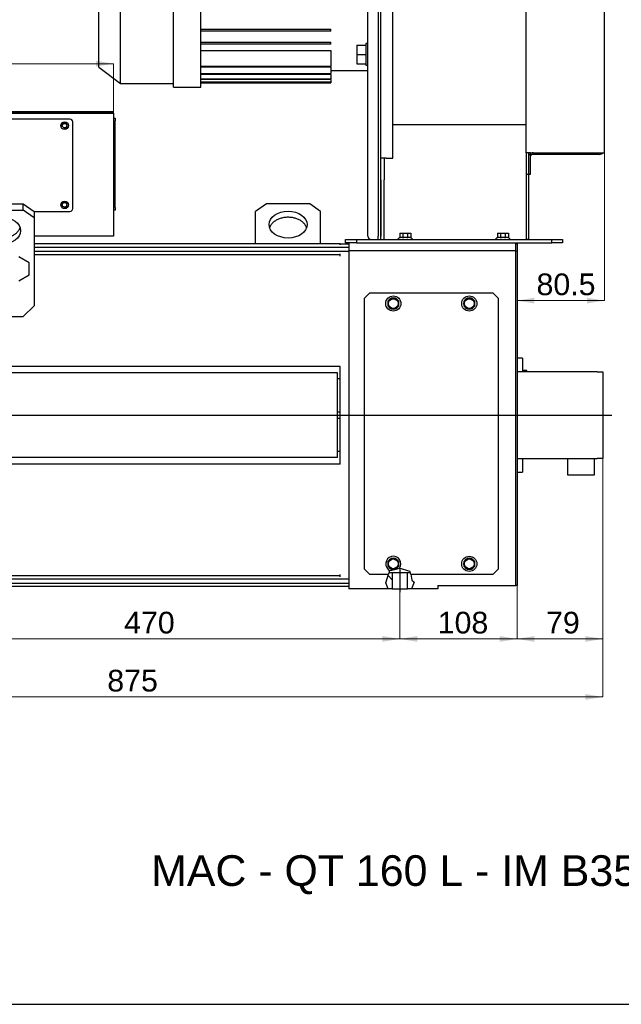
# Model space of a CAD drawing. Header units: millimetres. Extents: x 0 to 586, y 10 to 420.
# Tile 2 of 4: x 139 to 277, y 10 to 237. Entities that reach past the tile are written whole.
import ezdxf
from ezdxf.enums import TextEntityAlignment as Align
from ezdxf.lldxf.tags import DXFTag

# ---------------------------------------------------------------- set-up
doc = ezdxf.new("R2010")
doc.units = ezdxf.units.MM
for name, color, linetype in [('36716011-5', 7, 'Continuous'), ('370090_1.5KW', 7, 'Continuous'), ('381800-1', 7, 'Continuous'), ('381800-2', 7, 'Continuous'), ('381800-3', 7, 'Continuous'), ('381800-4', 7, 'Continuous'), ('381800-5', 7, 'Continuous'), ('381800-6', 7, 'Continuous'), ('397161', 7, 'Continuous'), ('39720003', 7, 'Continuous'), ('40913002', 7, 'Continuous'), ('484010_DIN_934_M', 7, 'Continuous'), ('492010_DIN125_M1', 7, 'Continuous'), ('50716002', 7, 'Continuous'), ('54347605', 7, 'Continuous'), ('5435T16200', 7, 'Continuous'), ('6C_AMB_ARO_M6X10', 7, 'Continuous'), ('BRIDA_ADAPTACIÓ_', 7, 'Continuous'), ('C-B', 7, 'Continuous'), ('Default', 7, 'Continuous'), ('DIN_933_M12X25', 7, 'Continuous'), ('DV1_Predeterminado', 7, 'Continuous'), ('DV4_Predeterminado', 7, 'Continuous'), ('ENCODER_ROD4X6', 7, 'Continuous')]:
    doc.layers.add(name, color=color, linetype=linetype)
doc.styles.add('SEACAD_arial_ttf', font='arial.ttf')
doc.styles.add('SEACAD_arial_ttfI', font='arial.ttf')
doc.styles.add('SEACAD_semeca1_ttfI', font='semeca1.ttf')
tags = doc.linetypes.add('CENTER2', pattern=[28.575, 19.05, -3.175, 3.175, -3.175]).pattern_tags.tags
tags[10:11] = [DXFTag(74, 4), DXFTag(75, 0), DXFTag(340, '0'), DXFTag(46, 0.0), DXFTag(50, 0.0), DXFTag(44, 0.0), DXFTag(45, 0.0)]
tags[8:9] = [DXFTag(74, 4), DXFTag(75, 0), DXFTag(340, '0'), DXFTag(46, 0.0), DXFTag(50, 0.0), DXFTag(44, 0.0), DXFTag(45, 0.0)]
tags[6:7] = [DXFTag(74, 4), DXFTag(75, 0), DXFTag(340, '0'), DXFTag(46, 0.0), DXFTag(50, 0.0), DXFTag(44, 0.0), DXFTag(45, 0.0)]
tags[4:5] = [DXFTag(74, 4), DXFTag(75, 0), DXFTag(340, '0'), DXFTag(46, 0.0), DXFTag(50, 0.0), DXFTag(44, 0.0), DXFTag(45, 0.0)]
doc.dimstyles.new('VASCAT_A2', dxfattribs={"dimtxt": 5, "dimasz": 4, "dimexe": 0, "dimexo": 0, "dimgap": 2.5, "dimtad": 1, "dimdec": 3, "dimlfac": 4, "dimdsep": 46, "dimtxsty": 'SEACAD_arial_ttf', "dimblk1": '_SE_FILLED', "dimblk2": '_SE_FILLED', "dimsah": 1, "dimcen": 2.5, "dimclrd": 136, "dimclre": 136, "dimclrt": 136, "dimadec": 3, "dimazin": 0, "dimtfac": 1, "dimtdec": 3, "dimtmove": 0, "dimatfit": 3, "dimfxl": 0, "dimtolj": 1, "dimarcsym": 0})

# ---------------------------------------------------------------- blocks, each defined once
blk = doc.blocks.new('SE')
at = {"layer": '5435T16200', "linetype": 'Continuous'}
h = blk.add_hatch(dxfattribs=at)
h.set_pattern_fill('LINE', scale=2, angle=135, style=0, pattern_type=2)
h.paths.add_polyline_path([(224.48, 105.7), (224.48, 109.45), (223.69, 109.45), (223.57, 109.08), (222.98, 107.08), (223.49, 105.7)])
h = blk.add_hatch(dxfattribs=at)
h.set_pattern_fill('LINE', scale=2, angle=135, style=0, pattern_type=2)
h.paths.add_polyline_path([(228.91, 105.7), (229.52, 107.23), (228.98, 107.69), (228.73, 109.08), (228.66, 109.45), (227.94, 109.45), (227.94, 105.7)])
at = {"layer": '36716011-5', "color": 7, "linetype": 'Continuous'}
for p, q in [((86.21, 215.7), (159.21, 215.7)), ((159.21, 215.7), (160.21, 215.7)), ((160.21, 215.33), (160.21, 215.7)), ((86.21, 215.33), (159.21, 215.33)), ((159.21, 215.33), (160.21, 215.33))]:
    blk.add_line(p, q, dxfattribs=at)
at = {"layer": '370090_1.5KW', "color": 7, "linetype": 'Continuous'}
for p, q in [((174.09, 221.33), (174.09, 265.58)), ((180.34, 221.33), (180.34, 265.58)), ((161.84, 222.2), (161.84, 264.7)), ((156.84, 225.95), (156.84, 260.95)), ((180.34, 234.7), (210.34, 234.7)), ((210.34, 234.2), (180.34, 234.2)), ((210.34, 234.2), (210.34, 234.7)), ((180.34, 231.7), (210.34, 231.7)), ((210.34, 231.2), (210.34, 231.7)), ((210.34, 231.2), (180.34, 231.2)), ((180.34, 229.81), (210.34, 229.81)), ((210.34, 229.81), (210.34, 226.15)), ((156.84, 225.95), (161.84, 222.2)), ((180.34, 226.15), (210.34, 226.15)), ((210.34, 225.9), (180.34, 225.9)), ((210.34, 225.9), (210.34, 226.15)), ((210.34, 225.9), (210.34, 224.46)), ((210.34, 225.2), (218.84, 225.2)), ((180.34, 224.46), (210.34, 224.46)), ((210.34, 224.22), (180.34, 224.22)), ((180.34, 223.27), (210.34, 223.27)), ((210.34, 223.12), (180.34, 223.12)), ((180.34, 222.58), (210.34, 222.58)), ((210.34, 222.51), (180.34, 222.51)), ((210.34, 224.22), (210.34, 224.46)), ((210.34, 224.22), (210.34, 223.27)), ((210.34, 223.12), (210.34, 223.27)), ((210.34, 223.12), (210.34, 222.58)), ((210.34, 222.51), (210.34, 222.58)), ((210.34, 222.51), (210.34, 222.33)), ((161.84, 222.2), (174.09, 222.2)), ((174.09, 221.33), (180.34, 221.33)), ((180.34, 222.33), (210.34, 222.33)), ((180.34, 222.33), (210.34, 222.33)), ((210.34, 222.33), (210.34, 222.33))]:
    blk.add_line(p, q, dxfattribs=at)
at = {"layer": '381800-1', "color": 7, "linetype": 'Continuous'}
for p, q in [((255.34, 206.2), (255.34, 281.2)), ((273.34, 206.2), (273.34, 278.7)), ((255.34, 206.2), (255.34, 201.2)), ((256.34, 206.2), (255.34, 206.2)), ((255.84, 206.2), (255.84, 201.2)), ((256.34, 206.2), (273.34, 206.2)), ((255.34, 201.2), (255.34, 186.2)), ((255.84, 201.2), (255.34, 201.2)), ((255.84, 201.2), (255.84, 186.2)), ((255.84, 186.2), (255.34, 186.2))]:
    blk.add_line(p, q, dxfattribs=at)
at = {"layer": '381800-2', "color": 7, "linetype": 'Continuous'}
for p, q in [((221.84, 204.95), (221.84, 282.95)), ((224.59, 204.95), (224.59, 282.95)), ((223.09, 204.95), (221.84, 204.95)), ((221.84, 199.95), (221.84, 204.95)), ((222.59, 204.95), (222.59, 199.95)), ((223.09, 204.95), (224.59, 204.95)), ((221.84, 186.2), (221.84, 199.95)), ((222.59, 186.2), (222.59, 199.95))]:
    blk.add_line(p, q, dxfattribs=at)
at = {"layer": '381800-3', "color": 7, "linetype": 'Continuous'}
blk.add_line((224.59, 212.75), (255.34, 212.75), dxfattribs=at)
at = {"layer": '381800-4', "color": 7, "linetype": 'Continuous'}
for p, q in [((213.71, 186.2), (216.21, 186.2)), ((213.71, 185.45), (213.71, 186.2)), ((216.21, 186.2), (261.21, 186.2)), ((216.21, 186.2), (216.21, 185.45)), ((261.21, 185.45), (261.21, 186.2)), ((261.21, 186.2), (263.71, 186.2)), ((263.71, 186.2), (263.71, 185.45)), ((216.21, 185.45), (213.71, 185.45)), ((216.21, 185.45), (261.21, 185.45)), ((263.71, 185.45), (261.21, 185.45))]:
    blk.add_line(p, q, dxfattribs=at)
at = {"layer": '381800-5', "color": 7, "linetype": 'Continuous'}
for p, q in [((218.84, 186.95), (218.84, 285.45)), ((221.21, 285.45), (221.21, 186.95)), ((221.84, 199.95), (221.84, 186.95)), ((221.21, 186.2), (221.21, 186.95))]:
    blk.add_line(p, q, dxfattribs=at)
blk.add_arc((219.59, 186.95), 0.75, 180, 270, dxfattribs=at)
at = {"layer": '381800-6', "color": 7, "linetype": 'Continuous'}
for p, q in [((256.03, 205.7), (256.55, 205.7)), ((256.21, 205.08), (256.21, 201.2)), ((272.21, 205.83), (256.96, 205.83)), ((256.21, 201.2), (255.84, 201.2))]:
    blk.add_line(p, q, dxfattribs=at)
for centre, radius, start, end in [((256.96, 205.08), 1.13, 146.251, 180), ((256.96, 205.08), 1.13, 90, 146.251), ((256.96, 205.08), 0.75, 123.5573, 180), ((256.96, 205.08), 0.75, 90, 123.5573), ((272.21, 206.95), 1.12, 270, 318.1897)]:
    blk.add_arc(centre, radius, start, end, dxfattribs=at)
at = {"layer": '397161', "color": 7, "linetype": 'Continuous'}
for p, q in [((219.21, 173.83), (217.96, 172.58)), ((217.96, 172.58), (217.96, 110.33)), ((247.71, 173.83), (219.21, 173.83)), ((248.96, 172.58), (247.71, 173.83)), ((248.96, 110.33), (248.96, 172.58)), ((217.96, 110.33), (219.21, 109.08)), ((219.21, 109.08), (223.57, 109.08)), ((223.8, 109.84), (223.57, 109.08)), ((223.95, 109.88), (223.8, 109.84)), ((228.62, 109.68), (226.05, 110.44)), ((228.73, 109.08), (228.62, 109.68)), ((228.73, 109.08), (247.71, 109.08)), ((247.71, 109.08), (248.96, 110.33))]:
    blk.add_line(p, q, dxfattribs=at)
at = {"layer": '39720003', "color": 7, "linetype": 'Continuous'}
for p, q in [((271.71, 155.7), (253.21, 155.7)), ((271.71, 155.7), (272.96, 155.7)), ((272.96, 155.7), (272.96, 135.7)), ((253.21, 135.7), (271.71, 135.7)), ((272.96, 135.7), (271.71, 135.7))]:
    blk.add_line(p, q, dxfattribs=at)
at = {"layer": '40913002', "color": 7, "linetype": 'Continuous'}
for p, q in [((254.46, 158.83), (253.21, 158.83)), ((254.46, 158.83), (254.46, 155.7)), ((254.46, 135.67), (254.46, 132.58)), ((253.21, 132.58), (254.46, 132.58))]:
    blk.add_line(p, q, dxfattribs=at)
at = {"layer": '484010_DIN_934_M', "color": 7, "linetype": 'Continuous'}
for p, q in [((216.34, 230.99), (218.34, 230.99)), ((216.34, 230.99), (216.34, 228.87)), ((216.34, 228.87), (218.34, 228.87)), ((216.34, 228.87), (216.34, 226.74)), ((216.34, 226.74), (218.34, 226.74))]:
    blk.add_line(p, q, dxfattribs=at)
at = {"layer": '492010_DIN125_M1', "color": 7, "linetype": 'Continuous'}
for p, q in [((218.34, 231.37), (218.34, 226.37)), ((218.84, 231.37), (218.34, 231.37)), ((218.34, 226.37), (218.84, 226.37))]:
    blk.add_line(p, q, dxfattribs=at)
at = {"layer": '50716002', "color": 7, "linetype": 'Continuous'}
for p, q in [((129.46, 194.42), (139.46, 194.42)), ((129.46, 193.01), (139.46, 193.01)), ((139.46, 193.01), (139.46, 194.42)), ((139.46, 194.42), (141.96, 192.66)), ((141.96, 191.24), (139.46, 193.01)), ((195.46, 194.42), (192.96, 192.66)), ((205.46, 194.42), (195.46, 194.42)), ((207.96, 192.66), (205.46, 194.42)), ((141.96, 192.66), (141.96, 191.24)), ((141.96, 191.24), (141.96, 183.98)), ((192.96, 185.2), (192.96, 192.66)), ((207.96, 185.2), (207.96, 192.66)), ((141.96, 183.98), (141.96, 183.72)), ((141.96, 183.72), (141.96, 170.95)), ((139.46, 168.45), (141.96, 170.95)), ((129.46, 168.45), (139.46, 168.45))]:
    blk.add_line(p, q, dxfattribs=at)
for centre in [(134.46, 188.24), (200.46, 189.65)]:
    blk.add_ellipse(centre, major_axis=(-4.38, 0), ratio=0.707107, dxfattribs=at)
for points in [[(204.72, 188.94), (203.93, 191.33), (200.46, 191.33), (196.99, 191.33), (196.2, 188.94)], [(130.2, 188.94), (130.99, 186.56), (134.46, 186.56), (137.93, 186.56), (138.72, 188.94)]]:
    blk.add_rational_spline(points, [1, 0.78376381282, 1, 0.78376381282, 1], degree=2, knots=[0, 0, 0, 0.5, 0.5, 1, 1, 1], dxfattribs=at)
at = {"layer": '54347605', "color": 7, "linetype": 'Continuous'}
for p, q in [((212.46, 185.2), (141.96, 185.2)), ((141.96, 184.48), (214.46, 184.48)), ((212.46, 184.98), (212.46, 185.2)), ((212.46, 185.2), (214.46, 185.2)), ((214.46, 183.42), (141.96, 183.42)), ((212.46, 182.7), (141.96, 182.7)), ((212.46, 182.7), (212.46, 182.92)), ((212.46, 182.39), (212.46, 182.7)), ((212.46, 156.95), (122.46, 156.95)), ((212.46, 134.45), (212.46, 156.95)), ((211.84, 155.45), (123.09, 155.45)), ((211.84, 135.95), (211.84, 155.45)), ((212.46, 154.07), (211.84, 154.07)), ((212.46, 146.45), (211.84, 146.45)), ((212.46, 144.95), (211.84, 144.95)), ((212.46, 137.33), (211.84, 137.33)), ((212.46, 134.45), (122.46, 134.45)), ((211.84, 135.95), (123.09, 135.95)), ((212.46, 108.7), (212.46, 109.01)), ((120.46, 107.98), (214.46, 107.98)), ((214.46, 106.92), (120.46, 106.92)), ((212.46, 108.7), (122.46, 108.7)), ((212.46, 108.48), (212.46, 108.7)), ((212.46, 106.2), (122.46, 106.2)), ((212.46, 106.2), (212.46, 106.42)), ((214.46, 106.2), (212.46, 106.2))]:
    blk.add_line(p, q, dxfattribs=at)
at = {"layer": '5435T16200', "color": 7, "linetype": 'Continuous'}
for p, q in [((214.46, 185.45), (214.46, 183.6)), ((252.96, 183.6), (252.96, 185.45)), ((252.96, 185.45), (253.21, 185.2)), ((253.21, 185.2), (253.21, 183.49)), ((252.96, 183.6), (214.46, 183.6)), ((214.46, 183.6), (214.46, 105.7)), ((252.96, 106.45), (252.96, 183.6)), ((252.96, 183.6), (253.21, 183.49)), ((253.21, 183.49), (253.21, 106.45)), ((222.98, 107.08), (223.57, 109.08)), ((223.69, 109.45), (224.48, 109.45)), ((224.48, 109.45), (224.48, 105.7)), ((224.48, 109.45), (227.94, 109.45)), ((227.94, 105.7), (227.94, 109.45)), ((227.94, 109.45), (228.66, 109.45)), ((228.73, 109.08), (228.98, 107.69)), ((223.49, 105.7), (222.98, 107.08)), ((229.52, 107.23), (228.91, 105.7)), ((228.98, 107.69), (229.52, 107.23)), ((223.49, 105.7), (214.46, 105.7)), ((224.48, 105.7), (223.49, 105.7)), ((224.48, 105.7), (227.94, 105.7)), ((228.91, 105.7), (227.94, 105.7)), ((234.96, 105.7), (228.91, 105.7)), ((234.96, 106.45), (234.96, 105.7)), ((234.96, 106.45), (252.96, 106.45)), ((253.21, 106.45), (252.96, 106.45))]:
    blk.add_line(p, q, dxfattribs=at)
at = {"layer": '6C_AMB_ARO_M6X10', "color": 7, "linetype": 'Continuous'}
for p, q in [((226.16, 186.7), (225.71, 186.2)), ((226.21, 186.7), (226.16, 186.7)), ((226.21, 187.7), (226.94, 187.7)), ((226.21, 187.7), (226.21, 186.7)), ((226.21, 186.7), (226.32, 186.7)), ((226.83, 186.7), (226.32, 186.7)), ((226.83, 186.7), (226.94, 186.7)), ((226.94, 187.7), (227.98, 187.7)), ((226.94, 187.7), (226.94, 186.7)), ((226.94, 186.7), (227.1, 186.7)), ((227.82, 186.7), (227.1, 186.7)), ((227.82, 186.7), (227.98, 186.7)), ((227.98, 187.7), (228.71, 187.7)), ((227.98, 187.7), (227.98, 186.7)), ((227.98, 186.7), (228.09, 186.7)), ((228.6, 186.7), (228.09, 186.7)), ((228.6, 186.7), (228.71, 186.7)), ((228.71, 187.7), (228.71, 186.7)), ((228.71, 186.7), (228.76, 186.7)), ((229.21, 186.2), (228.76, 186.7)), ((248.66, 186.7), (248.21, 186.2)), ((248.71, 186.7), (248.66, 186.7)), ((248.71, 187.7), (249.44, 187.7)), ((248.71, 187.7), (248.71, 186.7)), ((248.71, 186.7), (248.82, 186.7)), ((249.33, 186.7), (248.82, 186.7)), ((249.33, 186.7), (249.44, 186.7)), ((249.44, 187.7), (250.48, 187.7)), ((249.44, 187.7), (249.44, 186.7)), ((249.44, 186.7), (249.6, 186.7)), ((250.32, 186.7), (249.6, 186.7)), ((250.32, 186.7), (250.48, 186.7)), ((250.48, 187.7), (251.21, 187.7)), ((250.48, 187.7), (250.48, 186.7)), ((250.48, 186.7), (250.59, 186.7)), ((251.1, 186.7), (250.59, 186.7)), ((251.1, 186.7), (251.21, 186.7)), ((251.21, 187.7), (251.21, 186.7)), ((251.21, 186.7), (251.26, 186.7)), ((251.71, 186.2), (251.26, 186.7)), ((224.19, 172.7), (223.46, 171.97)), ((225.23, 172.7), (224.19, 172.7)), ((225.96, 171.97), (225.23, 172.7)), ((241.69, 172.7), (240.96, 171.97)), ((242.73, 172.7), (241.69, 172.7)), ((243.46, 171.97), (242.73, 172.7)), ((223.46, 171.97), (223.46, 170.93)), ((223.46, 170.93), (224.19, 170.2)), ((225.23, 170.2), (225.96, 170.93)), ((225.96, 170.93), (225.96, 171.97)), ((240.96, 171.97), (240.96, 170.93)), ((240.96, 170.93), (241.69, 170.2)), ((242.73, 170.2), (243.46, 170.93)), ((243.46, 170.93), (243.46, 171.97)), ((224.19, 170.2), (225.23, 170.2)), ((241.69, 170.2), (242.73, 170.2)), ((224.19, 112.7), (223.46, 111.97)), ((223.46, 111.97), (223.46, 110.93)), ((225.23, 112.7), (224.19, 112.7)), ((225.96, 111.97), (225.23, 112.7)), ((225.96, 110.93), (225.96, 111.97)), ((241.69, 112.7), (240.96, 111.97)), ((240.96, 111.97), (240.96, 110.93)), ((242.73, 112.7), (241.69, 112.7)), ((243.46, 111.97), (242.73, 112.7)), ((243.46, 110.93), (243.46, 111.97)), ((223.46, 110.93), (224.19, 110.2)), ((223.95, 109.88), (225.08, 110.18)), ((224.19, 110.2), (225.15, 110.2)), ((225.15, 110.2), (225.26, 110.23)), ((225.26, 110.23), (225.96, 110.93)), ((225.33, 110.25), (226.05, 110.44)), ((226.05, 110.44), (226.13, 110.42)), ((240.96, 110.93), (241.69, 110.2)), ((241.69, 110.2), (242.73, 110.2)), ((242.73, 110.2), (243.46, 110.93))]:
    blk.add_line(p, q, dxfattribs=at)
for centre, radius in [((224.71, 171.45), 1.75), ((224.71, 171.45), 1.12), ((242.21, 171.45), 1.75), ((242.21, 171.45), 1.12), ((224.71, 111.45), 1.12), ((242.21, 111.45), 1.75), ((242.21, 111.45), 1.12)]:
    blk.add_circle(centre, radius, dxfattribs=at)
for centre, radius, start, end in [((224.71, 171.45), 1.3, 119.0576, 150.9424), ((224.71, 171.45), 1.3, 74.0576, 105.9424), ((224.71, 171.45), 1.3, 29.0576, 60.9424), ((242.21, 171.45), 1.3, 119.0576, 150.9424), ((242.21, 171.45), 1.3, 74.0576, 105.9424), ((242.21, 171.45), 1.3, 29.0576, 60.9424), ((224.71, 171.45), 1.3, 164.0576, 195.9424), ((224.71, 171.45), 1.3, 209.0576, 240.9424), ((224.71, 171.45), 1.3, 299.0576, 330.9424), ((224.71, 171.45), 1.3, 344.0576, 15.9424), ((242.21, 171.45), 1.3, 164.0576, 195.9424), ((242.21, 171.45), 1.3, 209.0576, 240.9424), ((242.21, 171.45), 1.3, 299.0576, 330.9424), ((242.21, 171.45), 1.3, 344.0576, 15.9424), ((224.71, 171.45), 1.3, 254.0576, 285.9424), ((242.21, 171.45), 1.3, 254.0576, 285.9424), ((224.71, 111.45), 1.75, 323.962, 244.0813), ((224.71, 111.45), 1.3, 164.0576, 195.9424), ((224.71, 111.45), 1.3, 119.0576, 150.9424), ((224.71, 111.45), 1.3, 74.0576, 105.9424), ((224.71, 111.45), 1.3, 29.0576, 60.9424), ((224.71, 111.45), 1.3, 344.0576, 15.9424), ((242.21, 111.45), 1.3, 164.0576, 195.9424), ((242.21, 111.45), 1.3, 119.0576, 150.9424), ((242.21, 111.45), 1.3, 74.0576, 105.9424), ((242.21, 111.45), 1.3, 29.0576, 60.9424), ((242.21, 111.45), 1.3, 344.0576, 15.9424), ((224.71, 111.45), 1.3, 209.0576, 240.9424), ((224.71, 111.45), 1.3, 254.0576, 285.9424), ((224.71, 111.45), 1.3, 299.0576, 330.9424), ((242.21, 111.45), 1.3, 209.0576, 240.9424), ((242.21, 111.45), 1.3, 254.0576, 285.9424), ((242.21, 111.45), 1.3, 299.0576, 330.9424)]:
    blk.add_arc(centre, radius, start, end, dxfattribs=at)
at = {"layer": 'BRIDA_ADAPTACIÓ_', "color": 7, "linetype": 'Continuous'}
for p, q in [((255.44, 156.01), (254.46, 156.01)), ((255.44, 155.7), (255.44, 156.01))]:
    blk.add_line(p, q, dxfattribs=at)
at = {"layer": 'C-B', "color": 7, "linetype": 'Continuous'}
for p, q in [((159.21, 215.33), (86.21, 215.33)), ((150.21, 213.95), (95.21, 213.95)), ((160.21, 215.33), (159.21, 215.33)), ((160.21, 215.33), (160.21, 186.95)), ((160.21, 214.2), (160.59, 214.2)), ((160.59, 214.2), (160.59, 213.58)), ((160.59, 193.58), (160.59, 213.58)), ((150.84, 193.33), (150.84, 213.33)), ((160.59, 192.95), (160.21, 192.95)), ((160.59, 193.58), (160.59, 192.95)), ((141.9, 192.7), (150.21, 192.7)), ((159.21, 186.95), (141.96, 186.95)), ((160.21, 186.95), (159.21, 186.95))]:
    blk.add_line(p, q, dxfattribs=at)
for centre, radius in [((148.96, 212.45), 0.875), ((148.96, 212.45), 0.517), ((148.96, 194.2), 0.875), ((148.96, 194.2), 0.517)]:
    blk.add_circle(centre, radius, dxfattribs=at)
for centre, start, end in [((150.21, 213.33), 0, 90), ((148.96, 212.45), 255, 195), ((148.96, 194.2), 255, 195), ((150.21, 193.33), 270, 360)]:
    blk.add_arc(centre, 0.625, start, end, dxfattribs=at)
at = {"layer": 'DIN_933_M12X25', "color": 7, "linetype": 'Continuous'}
for p, q in [((140.84, 180.82), (138.46, 182.19)), ((140.84, 178.08), (140.84, 180.82)), ((138.46, 176.71), (140.84, 178.08))]:
    blk.add_line(p, q, dxfattribs=at)
at = {"layer": 'DV1_Predeterminado', "color": 7, "linetype": 'CENTER2'}
for p, q in [((53.79, 145.7), (275.06, 145.7)), ((226.21, 110.25), (226.21, 104.91))]:
    blk.add_line(p, q, dxfattribs=at)
at = {"layer": 'ENCODER_ROD4X6', "color": 7, "linetype": 'Continuous'}
for p, q in [((264.81, 135.7), (264.81, 131.95)), ((271.06, 131.95), (271.06, 135.7)), ((264.81, 131.95), (271.06, 131.95))]:
    blk.add_line(p, q, dxfattribs=at)
blk = doc.blocks.new('DMBLK29')
at = {"layer": 'Default', "linetype": 'Continuous', "lineweight": 9}
for points in [[(160.84, 309.25), (156.84, 308.58), (160.84, 307.92)], [(269.34, 309.25), (269.34, 307.92), (273.34, 308.58)]]:
    blk.add_hatch(color=136, dxfattribs=at).paths.add_polyline_path(points)
at = {"layer": 'Default', "color": 136, "linetype": 'Continuous', "lineweight": 9}
for p, q in [((156.84, 260.95), (156.84, 308.58)), ((156.84, 308.58), (273.34, 308.58)), ((273.34, 278.7), (273.34, 308.58))]:
    blk.add_line(p, q, dxfattribs=at)
at = {"layer": 'Default', "color": 136, "linetype": 'Continuous', "lineweight": 9, "style": 'SEACAD_arial_ttfI'}
blk.add_text('466', height=5, dxfattribs=at).set_placement((210.31, 314.83), align=Align.TOP_LEFT)
blk = doc.blocks.new('_SE_FILLED')
at = {"color": 0}
blk.add_line((0, 0), (-1, 0), dxfattribs=at)
blk.add_solid([(0, 0), (-1, -0.1665), (-1, 0.1665), (0, 0)], dxfattribs=at)
blk = doc.blocks.new('DMBLK42')
at = {"layer": 'Default', "linetype": 'Continuous', "lineweight": 9}
for points in [[(58.21, 80.11), (58.21, 81.45), (54.21, 80.78)], [(268.96, 80.11), (272.96, 80.78), (268.96, 81.45)]]:
    blk.add_hatch(color=136, dxfattribs=at).paths.add_polyline_path(points)
at = {"layer": 'Default', "color": 136, "linetype": 'Continuous', "lineweight": 9}
for p, q in [((54.21, 139.2), (54.21, 80.78)), ((272.96, 135.7), (272.96, 80.78)), ((272.96, 80.78), (54.21, 80.78))]:
    blk.add_line(p, q, dxfattribs=at)
at = {"layer": 'Default', "color": 136, "linetype": 'Continuous', "lineweight": 9, "style": 'SEACAD_arial_ttfI'}
blk.add_text('875', height=5, dxfattribs=at).set_placement((158.81, 87.03), align=Align.TOP_LEFT)
blk = doc.blocks.new('DMBLK45')
at = {"layer": 'Default', "linetype": 'Continuous', "lineweight": 9}
for points in [[(89.21, 227.41), (85.21, 226.74), (89.21, 226.07)], [(156.21, 227.41), (156.21, 226.07), (160.21, 226.74)]]:
    blk.add_hatch(color=136, dxfattribs=at).paths.add_polyline_path(points)
at = {"layer": 'Default', "color": 136, "linetype": 'Continuous', "lineweight": 9}
for p, q in [((85.21, 215.33), (85.21, 226.74)), ((85.21, 226.74), (160.21, 226.74)), ((160.21, 215.33), (160.21, 226.74))]:
    blk.add_line(p, q, dxfattribs=at)
for s, style, p in [('q', 'SEACAD_semeca1_ttfI', (113.34, 232.99)), ('300', 'SEACAD_arial_ttfI', (122.54, 232.99))]:
    blk.add_text(s, height=5, dxfattribs=dict(at, style=style)).set_placement(p, align=Align.TOP_LEFT)
blk = doc.blocks.new('DMBLK47')
at = {"layer": 'Default', "linetype": 'Continuous', "lineweight": 9}
for points in [[(112.71, 93.48), (112.71, 94.81), (108.71, 94.15)], [(222.21, 93.48), (226.21, 94.15), (222.21, 94.81)]]:
    blk.add_hatch(color=136, dxfattribs=at).paths.add_polyline_path(points)
at = {"layer": 'Default', "color": 136, "linetype": 'Continuous', "lineweight": 9}
for p, q in [((226.21, 110.25), (226.21, 94.15)), ((108.71, 105.7), (108.71, 94.15)), ((108.71, 94.15), (226.21, 94.15))]:
    blk.add_line(p, q, dxfattribs=at)
at = {"layer": 'Default', "color": 136, "linetype": 'Continuous', "lineweight": 9, "style": 'SEACAD_arial_ttfI'}
blk.add_text('470', height=5, dxfattribs=at).set_placement((162.69, 100.4), align=Align.TOP_LEFT)
blk = doc.blocks.new('DMBLK48')
at = {"layer": 'Default', "linetype": 'Continuous', "lineweight": 9}
for points in [[(230.21, 93.48), (230.21, 94.81), (226.21, 94.15)], [(249.21, 93.48), (253.21, 94.15), (249.21, 94.81)]]:
    blk.add_hatch(color=136, dxfattribs=at).paths.add_polyline_path(points)
at = {"layer": 'Default', "color": 136, "linetype": 'Continuous', "lineweight": 9}
for p, q in [((226.21, 110.25), (226.21, 94.15)), ((253.21, 106.45), (253.21, 94.15)), ((226.21, 94.15), (253.21, 94.15))]:
    blk.add_line(p, q, dxfattribs=at)
at = {"layer": 'Default', "color": 136, "linetype": 'Continuous', "lineweight": 9, "style": 'SEACAD_arial_ttfI'}
blk.add_text('108', height=5, dxfattribs=at).set_placement((234.94, 100.4), align=Align.TOP_LEFT)
blk = doc.blocks.new('DMBLK49')
at = {"layer": 'Default', "linetype": 'Continuous', "lineweight": 9}
for points in [[(257.21, 93.48), (257.21, 94.81), (253.21, 94.15)], [(268.96, 93.48), (272.96, 94.15), (268.96, 94.81)]]:
    blk.add_hatch(color=136, dxfattribs=at).paths.add_polyline_path(points)
at = {"layer": 'Default', "color": 136, "linetype": 'Continuous', "lineweight": 9}
for p, q in [((272.96, 155.7), (272.96, 94.15)), ((253.21, 106.45), (253.21, 94.15)), ((253.21, 94.15), (272.96, 94.15))]:
    blk.add_line(p, q, dxfattribs=at)
at = {"layer": 'Default', "color": 136, "linetype": 'Continuous', "lineweight": 9, "style": 'SEACAD_arial_ttfI'}
blk.add_text('79', height=5, dxfattribs=at).set_placement((259.9, 100.4), align=Align.TOP_LEFT)
blk = doc.blocks.new('DMBLK50')
at = {"layer": 'Default', "linetype": 'Continuous', "lineweight": 9}
for points in [[(257.21, 171.46), (257.21, 172.79), (253.21, 172.13)], [(269.34, 171.46), (273.34, 172.13), (269.34, 172.79)]]:
    blk.add_hatch(color=136, dxfattribs=at).paths.add_polyline_path(points)
at = {"layer": 'Default', "color": 136, "linetype": 'Continuous', "lineweight": 9}
for p in [(273.34, 206.2), (253.21, 172.13)]:
    blk.add_line(p, (273.34, 172.13), dxfattribs=at)
at = {"layer": 'Default', "color": 136, "linetype": 'Continuous', "lineweight": 9, "style": 'SEACAD_arial_ttfI'}
blk.add_text('80.5', height=5, dxfattribs=at).set_placement((257.7, 178.38), align=Align.TOP_LEFT)
blk = doc.blocks.new('SE8')
at = {"layer": 'DV4_Predeterminado', "color": 7, "linetype": 'Continuous'}
blk.add_line((15.01, 9.93), (584.01, 9.93), dxfattribs=at)

msp = doc.modelspace()

# ---------------------------------------------------------------- block references
at = {"layer": 'Default'}
for name in ['SE8', 'SE']:
    msp.add_blockref(name, (0, 0), dxfattribs=at)

# ---------------------------------------------------------------- texts
at = {"layer": 'Default', "color": 7, "linetype": 'Continuous', "style": 'SEACAD_arial_ttfI'}
msp.add_text('MAC - QT 160 L - IM B35 Motor Dimensions', height=7.0707071, dxfattribs=at).set_placement((168.90499, 44.28351), align=Align.TOP_LEFT)

# ---------------------------------------------------------------- dimensions: what is measured, and where the dimension line sits
at = {"layer": 'Default', "color": 136, "linetype": 'Continuous', "lineweight": 9}
for base, p1, p2, picture, middle in [((273.33559, 308.58302), (156.83559, 225.95189), (273.33559, 206.20189), 'DMBLK29', (215.08559, 308.58302)), ((273.33559, 172.12623), (253.21059, 183.49478), (273.33559, 206.20189), 'DMBLK50', (263.27309, 172.12623)), ((272.96059, 94.14785), (253.21059, 106.45189), (272.96059, 155.70189), 'DMBLK49', (263.08559, 94.14785)), ((54.21059, 80.78158), (272.96059, 135.70189), (54.21059, 139.20189), 'DMBLK42', (163.58559, 80.78158)), ((226.21059, 94.14785), (108.71059, 105.70189), (226.21059, 110.24564), 'DMBLK47', (167.46059, 94.14785)), ((253.21059, 94.14785), (226.21059, 110.24564), (253.21059, 106.45189), 'DMBLK48', (239.71059, 94.14785))]:
    dim = msp.add_linear_dim(base=base, p1=p1, p2=p2, text='\\A1;<>', dimstyle='VASCAT_A2', dxfattribs=at)
    dim.commit()
    dim.dimension.update_dxf_attribs({"geometry": picture, "text_midpoint": middle, "dimtype": 160})
dim = msp.add_linear_dim(base=(85.21059, 226.73939), p1=(85.21059, 215.32689), p2=(160.21059, 215.32689), angle=0, text='\\A1;{\\Fsemeca1.ttf;q} <>', dimstyle='VASCAT_A2', dxfattribs=at)
dim.commit()
dim.dimension.update_dxf_attribs({"geometry": 'DMBLK45', "text_midpoint": (122.71059, 226.73939), "dimtype": 161})

doc.saveas('drawing.dxf')
